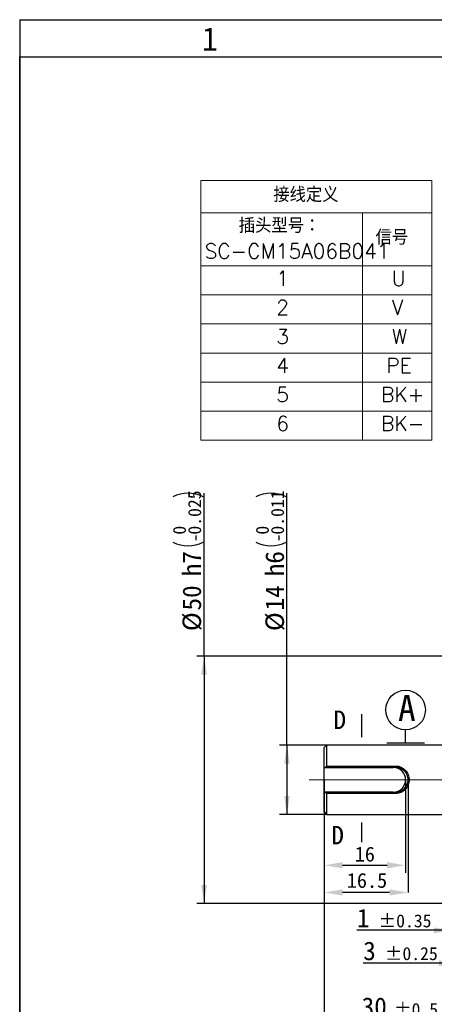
# Model space of a CAD drawing. Header units: millimetres. Extents: x 7 to 438, y 7 to 308.
# Tile 2 of 26: x 7 to 91, y 109 to 308. Entities that reach past the tile are written whole.
import ezdxf

# ---------------------------------------------------------------- set-up
doc = ezdxf.new("R2010")
doc.units = ezdxf.units.MM
doc.header["$PDSIZE"] = -1
doc.linetypes.add('SLD-中心线', pattern=[34.29, 30.48, -1.27, 1.27, -1.27])
doc.linetypes.add('SLD-实线', pattern=[0])
doc.layers.add('图框', color=7, linetype='SLD-实线')
doc.layers.add('细实线层', color=7, linetype='SLD-实线')
doc.layers.add('粗实线层', color=7, linetype='SLD-实线', lineweight=25)
doc.styles.add('SLDTEXTSTYLE0', font='txt', dxfattribs={"bigfont": 'bigfont'})
doc.styles.add('SLDTEXTSTYLE1', font='txt')
doc.dimstyles.new('ISO-25', dxfattribs={"dimtxt": 2.5, "dimasz": 2.5, "dimexe": 1.25, "dimexo": 0.625, "dimtad": 1, "dimtxsty": 'Standard', "dimcen": 2.5, "dimadec": 0, "dimazin": 0, "dimtfac": 1, "dimtmove": 0, "dimatfit": 3, "dimfxl": 1, "dimarcsym": 0})
doc.dimstyles.new('SLDDIMSTYLE0', dxfattribs={"dimtxt": 3.75, "dimasz": 3.75, "dimexe": 0, "dimexo": 0.0625, "dimgap": 0.9375, "dimtad": 2, "dimrnd": 1e-09, "dimzin": 12, "dimdsep": 46, "dimtxsty": 'SLDTEXTSTYLE1', "dimsah": 1, "dimcen": 0.09, "dimadec": 0, "dimazin": 3, "dimtfac": 1, "dimtdec": 3, "dimtofl": 0, "dimtmove": 0, "dimatfit": 3, "dimfxl": 1, "dimfrac": 2, "dimtolj": 1, "dimtzin": 12, "dimarcsym": 0})
doc.dimstyles.new('SLDDIMSTYLE1', dxfattribs={"dimtxt": 3.75, "dimasz": 3.75, "dimexe": 0, "dimexo": 0.0625, "dimgap": 0.9375, "dimtad": 2, "dimrnd": 1e-09, "dimzin": 12, "dimdsep": 46, "dimtxsty": 'SLDTEXTSTYLE1', "dimsah": 1, "dimcen": 0.09, "dimadec": 0, "dimazin": 3, "dimtol": 1, "dimtm": 0.025, "dimtfac": 1, "dimtdec": 3, "dimtofl": 0, "dimtmove": 0, "dimatfit": 3, "dimfxl": 1, "dimfrac": 2, "dimtolj": 1, "dimarcsym": 0})
doc.dimstyles.new('SLDDIMSTYLE2', dxfattribs={"dimtxt": 3.75, "dimasz": 3.75, "dimexe": 0, "dimexo": 0.0625, "dimgap": 0.9375, "dimtad": 2, "dimrnd": 1e-09, "dimzin": 12, "dimdsep": 46, "dimtxsty": 'SLDTEXTSTYLE1', "dimsah": 1, "dimcen": 0.09, "dimadec": 0, "dimazin": 3, "dimtol": 1, "dimtp": 0.5, "dimtm": 0.5, "dimtfac": 1, "dimtdec": 1, "dimtofl": 0, "dimtmove": 0, "dimatfit": 3, "dimfxl": 1, "dimfrac": 2, "dimtolj": 1, "dimarcsym": 0})
doc.dimstyles.new('SLDDIMSTYLE7', dxfattribs={"dimtxt": 3.75, "dimasz": 3.75, "dimexe": 0, "dimexo": 0.0625, "dimgap": 0.9375, "dimtad": 2, "dimrnd": 1e-09, "dimzin": 12, "dimdsep": 46, "dimtxsty": 'SLDTEXTSTYLE1', "dimsah": 1, "dimcen": 0.09, "dimadec": 0, "dimazin": 3, "dimtol": 1, "dimtm": 0.011, "dimtfac": 1, "dimtdec": 3, "dimtofl": 0, "dimtmove": 0, "dimatfit": 3, "dimfxl": 1, "dimfrac": 2, "dimtolj": 1, "dimarcsym": 0})
doc.dimstyles.new('SLDDIMSTYLE8', dxfattribs={"dimtxt": 3.75, "dimasz": 3.75, "dimexe": 0, "dimexo": 0.0625, "dimgap": 0.9375, "dimtad": 2, "dimrnd": 1e-09, "dimzin": 12, "dimdsep": 46, "dimtxsty": 'SLDTEXTSTYLE1', "dimsah": 1, "dimcen": 0.09, "dimadec": 0, "dimazin": 3, "dimtol": 1, "dimtp": 0.35, "dimtm": 0.35, "dimtfac": 1, "dimtmove": 0, "dimatfit": 0, "dimfxl": 1, "dimfrac": 2, "dimtolj": 1, "dimarcsym": 0})
doc.dimstyles.new('SLDDIMSTYLE9', dxfattribs={"dimtxt": 3.75, "dimasz": 3.75, "dimexe": 0, "dimexo": 0.0625, "dimgap": 0.9375, "dimtad": 2, "dimrnd": 1e-09, "dimzin": 12, "dimdsep": 46, "dimtxsty": 'SLDTEXTSTYLE1', "dimsah": 1, "dimcen": 0.09, "dimadec": 0, "dimazin": 3, "dimtol": 1, "dimtp": 0.25, "dimtm": 0.25, "dimtfac": 1, "dimtmove": 0, "dimatfit": 0, "dimfxl": 1, "dimfrac": 2, "dimtolj": 1, "dimarcsym": 0})

# ---------------------------------------------------------------- blocks, each defined once
blk = doc.blocks.new('SW_TABLEANNOTATION_2')
at = {"color": 0, "linetype": 'SLD-实线', "lineweight": 18, "ltscale": 1.5}
for p, q in [((0, 0), (0, -6.51)), ((0, 0), (32.66, 0)), ((32.66, 0), (46.74, 0)), ((46.74, 0), (46.74, -6.51))]:
    blk.add_line(p, q, dxfattribs=at)
at = {"color": 0, "linetype": 'Continuous', "lineweight": 0, "ltscale": 1.5}
for p, q in [((0, -6.51), (0, -17.24)), ((0, -6.51), (32.66, -6.51)), ((32.66, -6.51), (32.66, -17.24)), ((32.66, -6.51), (46.74, -6.51)), ((46.74, -6.51), (46.74, -17.24)), ((0, -17.24), (0, -23.1)), ((0, -17.24), (32.66, -17.24)), ((32.66, -17.24), (32.66, -23.1)), ((32.66, -17.24), (46.74, -17.24)), ((46.74, -17.24), (46.74, -23.1)), ((0, -23.1), (0, -28.97)), ((0, -23.1), (32.66, -23.1)), ((32.66, -23.1), (32.66, -28.97)), ((32.66, -23.1), (46.74, -23.1)), ((46.74, -23.1), (46.74, -28.97)), ((0, -28.97), (0, -34.83)), ((0, -28.97), (32.66, -28.97)), ((32.66, -28.97), (32.66, -34.83)), ((32.66, -28.97), (46.74, -28.97)), ((46.74, -28.97), (46.74, -34.83)), ((0, -34.83), (0, -40.7)), ((0, -34.83), (32.66, -34.83)), ((32.66, -34.83), (32.66, -40.7)), ((32.66, -34.83), (46.74, -34.83)), ((46.74, -34.83), (46.74, -40.7)), ((0, -40.7), (0, -46.56)), ((0, -40.7), (32.66, -40.7)), ((32.66, -40.7), (32.66, -46.56)), ((32.66, -40.7), (46.74, -40.7)), ((46.74, -40.7), (46.74, -46.56)), ((0, -46.56), (0, -52.43)), ((0, -46.56), (32.66, -46.56)), ((32.66, -46.56), (32.66, -52.43)), ((32.66, -46.56), (46.74, -46.56)), ((46.74, -46.56), (46.74, -52.43)), ((0, -52.43), (32.66, -52.43)), ((32.66, -52.43), (46.74, -52.43))]:
    blk.add_line(p, q, dxfattribs=at)
at = {"color": 0, "linetype": 'Continuous', "lineweight": 0, "ltscale": 1.5, "char_height": 3, "attachment_point": 1, "style": 'SLDTEXTSTYLE0'}
for s, insert in [('接线定义', (14.64, -1.34)), ('插头型号：', (7.66, -7.58)), ('信号', (35.33, -9.96)), ('SC-CM15A06B041', (0.75, -12.74)), ('1', (15.24, -18.26)), ('U', (38.61, -18.26)), ('2', (15.24, -24.12)), ('V', (38.61, -24.12)), ('3', (15.24, -29.99)), ('W', (38.61, -29.99)), ('4', (15.24, -35.85)), ('PE', (37.52, -35.85)), ('5', (15.24, -41.72)), ('BK+', (36.43, -41.72)), ('6', (15.24, -47.58)), ('BK-', (36.43, -47.58))]:
    blk.add_mtext(s, dxfattribs=dict(at, insert=insert))
blk = doc.blocks.new('_D')
at = {"layer": 'Defpoints', "color": 0, "ltscale": 1.5}
for p in [(86.07, 153.93), (69.07, 151.43), (69.07, 131.17)]:
    blk.add_point(p, dxfattribs=at)
at = {"layer": '细实线层', "color": 0, "lineweight": -2, "ltscale": 1.5}
for p, q in [((86.07, 153.87), (86.07, 131.17)), ((69.07, 151.37), (69.07, 131.17)), ((82.32, 131.17), (72.82, 131.17))]:
    blk.add_line(p, q, dxfattribs=at)
at = {"layer": '细实线层', "color": 0, "ltscale": 1.5}
for points in [[(72.82, 131.8), (72.82, 130.55), (69.07, 131.17)], [(82.32, 131.8), (82.32, 130.55), (86.07, 131.17)]]:
    blk.add_solid(points, dxfattribs=at)
at = {"layer": '细实线层', "color": 0, "ltscale": 1.5, "insert": (77.76, 135.11), "char_height": 3, "attachment_point": 2, "style": 'SLDTEXTSTYLE1'}
blk.add_mtext('\\A1;16.5', dxfattribs=at)
blk = doc.blocks.new('_D_2')
at = {"layer": '细实线层', "ltscale": 1.5}
for p, q in [((44.81, 178.93), (44.81, 211.83)), ((96.57, 178.93), (43.31, 178.93)), ((44.81, 178.93), (44.81, 128.93)), ((96.57, 128.93), (43.31, 128.93))]:
    blk.add_line(p, q, dxfattribs=at)
for centre, start, end in [((41.57, 205), 63.4349, 116.5651), ((41.57, 208.05), 243.4349, 296.5651)]:
    blk.add_arc(centre, 6.83, start, end, dxfattribs=at)
for points in [[(44.81, 178.93), (44.23, 175.18), (45.39, 175.18)], [(44.81, 128.93), (45.39, 132.68), (44.23, 132.68)]]:
    blk.add_solid(points, dxfattribs=at)
at = {"layer": '细实线层', "ltscale": 1.5, "attachment_point": 1, "rotation": 90, "style": 'SLDTEXTSTYLE1'}
for s, insert, char_height in [('0.025', (41.57, 203.47), 2.625), ('0', (38.51, 203.47), 2.62), ('-', (41.57, 201.94), 2.62), (' h7 ', (40.44, 192.49), 3.75), ('50', (40.44, 188.13), 3.75), ('%%c', (40.44, 183.98), 3.75)]:
    blk.add_mtext(s, dxfattribs=dict(at, insert=insert, char_height=char_height))
blk = doc.blocks.new('_D_4')
at = {"layer": '细实线层', "ltscale": 1.5}
for p, q in [((69.07, 151.43), (69.07, 104.11)), ((99.07, 123.93), (99.07, 104.11)), ((69.07, 105.61), (99.07, 105.61))]:
    blk.add_line(p, q, dxfattribs=at)
for points in [[(69.07, 105.61), (72.82, 105.03), (72.82, 106.18)], [(99.07, 105.61), (95.32, 106.18), (95.32, 105.03)]]:
    blk.add_solid(points, dxfattribs=at)
at = {"layer": '细实线层', "ltscale": 1.5, "attachment_point": 1, "style": 'SLDTEXTSTYLE1'}
for s, insert, char_height in [('30', (76.67, 109.97), 3.75), ('±0.5', (83.21, 108.84), 2.625)]:
    blk.add_mtext(s, dxfattribs=dict(at, insert=insert, char_height=char_height))
blk = doc.blocks.new('_D_9')
at = {"layer": '细实线层', "ltscale": 1.5}
for p, q in [((61.57, 160.93), (61.57, 211.83)), ((69.57, 160.93), (60.07, 160.93)), ((61.57, 160.93), (61.57, 146.93)), ((69.57, 146.93), (60.07, 146.93))]:
    blk.add_line(p, q, dxfattribs=at)
for centre, start, end in [((58.33, 205), 63.4349, 116.5651), ((58.33, 208.05), 243.4349, 296.5651)]:
    blk.add_arc(centre, 6.83, start, end, dxfattribs=at)
for points in [[(61.57, 160.93), (61, 157.18), (62.15, 157.18)], [(61.57, 146.93), (62.15, 150.68), (61, 150.68)]]:
    blk.add_solid(points, dxfattribs=at)
at = {"layer": '细实线层', "ltscale": 1.5, "attachment_point": 1, "rotation": 90, "style": 'SLDTEXTSTYLE1'}
for s, insert, char_height in [('0.011', (58.34, 203.47), 2.625), ('0', (55.28, 203.47), 2.62), ('-', (58.34, 201.94), 2.62), (' h6 ', (57.21, 192.49), 3.75), ('14', (57.21, 188.13), 3.75), ('%%c', (57.21, 183.98), 3.75)]:
    blk.add_mtext(s, dxfattribs=dict(at, insert=insert, char_height=char_height))
blk = doc.blocks.new('_D_10')
at = {"layer": '细实线层', "ltscale": 1.5}
for p, q in [((95.07, 146.78), (95.07, 122.02)), ((96.07, 129.43), (96.07, 122.02)), ((95.07, 123.52), (75.72, 123.52)), ((95.07, 123.52), (96.07, 123.52)), ((96.07, 123.52), (103.29, 123.52))]:
    blk.add_line(p, q, dxfattribs=at)
for points in [[(95.07, 123.52), (91.32, 124.09), (91.32, 122.94)], [(96.07, 123.52), (99.82, 122.94), (99.82, 124.09)]]:
    blk.add_solid(points, dxfattribs=at)
at = {"layer": '细实线层', "ltscale": 1.5, "attachment_point": 1, "style": 'SLDTEXTSTYLE1'}
for s, insert, char_height in [('1', (75.72, 127.88), 3.75), ('±0.35', (80.09, 126.75), 2.625)]:
    blk.add_mtext(s, dxfattribs=dict(at, insert=insert, char_height=char_height))
blk = doc.blocks.new('_D_11')
at = {"layer": '细实线层', "ltscale": 1.5}
for p, q in [((96.07, 129.43), (96.07, 115.39)), ((99.07, 123.93), (99.07, 115.39)), ((96.07, 116.89), (76.99, 116.89)), ((96.07, 116.89), (99.07, 116.89)), ((99.07, 116.89), (106.29, 116.89))]:
    blk.add_line(p, q, dxfattribs=at)
for points in [[(96.07, 116.89), (92.32, 117.46), (92.32, 116.31)], [(99.07, 116.89), (102.82, 116.31), (102.82, 117.46)]]:
    blk.add_solid(points, dxfattribs=at)
at = {"layer": '细实线层', "ltscale": 1.5, "attachment_point": 1, "style": 'SLDTEXTSTYLE1'}
for s, insert, char_height in [('3', (76.99, 121.25), 3.75), ('±0.25', (81.36, 120.13), 2.625)]:
    blk.add_mtext(s, dxfattribs=dict(at, insert=insert, char_height=char_height))
blk = doc.blocks.new('SW_DATUMTAG_0')
blk.add_line((-2.3, -5.5), (5.35, -5.5))
at = {"layer": '细实线层', "color": 0, "ltscale": 1.5}
blk.add_line((1.53, -5.5), (1.53, -2.85), dxfattribs=at)
blk.add_circle((1.53, 1.15), 4, dxfattribs=at)
at = {"layer": '细实线层', "color": 0, "ltscale": 1.5, "insert": (0, 4.2), "char_height": 5.25, "attachment_point": 1, "style": 'SLDTEXTSTYLE1'}
blk.add_mtext('A', dxfattribs=at)
blk = doc.blocks.new('*D34')
at = {"color": 0, "lineweight": -2}
for p, q in [((69.07, 153.93), (69.07, 135.17)), ((85.57, 153.93), (85.57, 135.17)), ((72.82, 136.67), (81.82, 136.67))]:
    blk.add_line(p, q, dxfattribs=at)
at = {"color": 0}
for points in [[(72.82, 137.29), (72.82, 136.04), (69.07, 136.67)], [(81.82, 137.29), (81.82, 136.04), (85.57, 136.67)]]:
    blk.add_solid(points, dxfattribs=at)
at = {"layer": 'Defpoints', "color": 0}
for p in [(69.07, 153.93), (85.57, 153.93), (85.57, 136.67)]:
    blk.add_point(p, dxfattribs=at)
at = {"color": 0, "insert": (77.32, 138.89), "char_height": 3, "attachment_point": 5}
blk.add_mtext('16', dxfattribs=at)

msp = doc.modelspace()

# ---------------------------------------------------------------- linework, layer by layer
at = {"color": 0, "linetype": 'SLD-实线', "ltscale": 1.5}
for p, q in [((76.627728, 167.170744), (76.627728, 162.578668)), ((76.627728, 145.275417), (76.627728, 141.334119))]:
    msp.add_line(p, q, dxfattribs=at)
at = {"color": 7, "linetype": 'SLD-实线', "lineweight": 25, "ltscale": 1.5}
for p, q in [((69.574167, 160.930909), (69.074166, 160.430908)), ((69.074166, 156.430908), (69.074166, 160.430908)), ((94.074164, 160.930909), (69.574167, 160.930909)), ((69.574167, 160.930909), (69.574167, 156.710319)), ((69.074166, 156.430908), (83.074164, 156.430908)), ((69.074166, 156.030905), (69.074166, 156.430908)), ((69.074166, 151.830908), (69.074166, 156.030905)), ((69.297258, 156.430908), (69.574167, 156.710319)), ((69.574167, 156.710319), (83.574165, 156.710319)), ((83.574165, 156.430908), (83.074164, 156.430908)), ((83.574165, 156.430908), (83.574165, 156.710319)), ((69.074166, 151.430909), (69.074166, 151.830908)), ((69.074166, 147.430908), (69.074166, 151.430909)), ((83.074164, 151.430909), (69.074166, 151.430909)), ((69.574167, 151.151497), (69.297258, 151.430909)), ((83.074164, 151.430909), (83.574165, 151.430909)), ((83.574165, 151.430909), (83.574165, 151.151497)), ((83.574165, 151.151497), (69.574167, 151.151497)), ((69.574167, 151.151497), (69.574167, 146.930907)), ((69.074166, 147.430908), (69.574167, 146.930907)), ((69.574167, 146.930907), (94.074164, 146.930907))]:
    msp.add_line(p, q, dxfattribs=at)
msp.add_arc((83.074164, 153.930906), 2.499998, 270, 90)
for points, knots in [([(83.574165, 156.710319), (83.752408, 156.699724), (84.108818, 156.678538), (84.78773, 156.457582), (85.536499, 155.944122), (86.032366, 155.176299), (86.23833, 154.482399), (86.291891, 153.933095), (86.239301, 153.383936), (86.033656, 152.687959), (85.538114, 151.919119), (84.789736, 151.405446), (84.110805, 151.183636), (83.753881, 151.16226), (83.574165, 151.151497)], [0, 0, 0, 0, 0.0622543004, 0.1244819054, 0.2475737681, 0.3720029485, 0.4357453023, 0.4996061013, 0.5639032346, 0.6275415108, 0.7523105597, 0.8753435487, 0.9372336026, 1, 1, 1, 1]), ([(83.574165, 151.430909), (83.740508, 151.44057), (84.070499, 151.459735), (84.697262, 151.658435), (85.388569, 152.117297), (85.850654, 152.810559), (86.041799, 153.4384), (86.090605, 153.932877), (86.040895, 154.427481), (85.849459, 155.05345), (85.387078, 155.745788), (84.695398, 156.204475), (84.068661, 156.402396), (83.739144, 156.421395), (83.574165, 156.430908)], [0, 0, 0, 0, 0.0636742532, 0.1263171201, 0.250026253, 0.3741053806, 0.4369890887, 0.5003882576, 0.5633573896, 0.6263460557, 0.7500891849, 0.8738595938, 0.9368453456, 1, 1, 1, 1])]:
    msp.add_open_spline(points, degree=3, knots=knots, dxfattribs=at)
at = {"color": 7, "linetype": 'Continuous', "lineweight": 0, "ltscale": 1.5}
msp.add_point((86.074164, 134.898322), dxfattribs=at)
at = {"layer": '图框', "ltscale": 1.5}
for p, q in [((7.5, 307.5), (438, 307.5)), ((7.5, 307.5), (7.5, 7.5)), ((7.5, 300), (430.5, 300))]:
    msp.add_line(p, q, dxfattribs=at)
at = {"layer": '粗实线层', "linetype": 'SLD-实线', "lineweight": 25, "ltscale": 1.5}
for p, q in [((7.5, 7.5), (7.5, 300)), ((7.5, 300), (430.5, 300))]:
    msp.add_line(p, q, dxfattribs=at)
at = {"layer": '细实线层', "linetype": 'SLD-中心线', "lineweight": 18, "ltscale": 1.5}
msp.add_line((66.074167, 153.930906), (199.59711, 153.930906), dxfattribs=at)

# ---------------------------------------------------------------- block references
at = {"color": 7, "linetype": 'Continuous', "lineweight": 0, "ltscale": 1.5}
msp.add_blockref('SW_TABLEANNOTATION_2', (44.160448, 274.989649), dxfattribs=at)
at = {"layer": '细实线层', "ltscale": 1.5}
msp.add_blockref('SW_DATUMTAG_0', (84.040099, 166.887555), dxfattribs=at)

# ---------------------------------------------------------------- texts
at = {"layer": '图框', "ltscale": 1.5, "insert": (45.975543, 305.97166), "char_height": 4.7625, "attachment_point": 2, "style": 'SLDTEXTSTYLE1'}
msp.add_mtext('1', dxfattribs=at)
at = {"layer": '细实线层', "ltscale": 1.5, "char_height": 3.75, "attachment_point": 1, "style": 'SLDTEXTSTYLE1'}
for insert in [(70.983903, 167.931865), (70.546975, 144.629499)]:
    msp.add_mtext('D', dxfattribs=dict(at, insert=insert))

# ---------------------------------------------------------------- dimensions: what is measured, and where the dimension line sits
dim = msp.add_linear_dim(base=(85.574162, 136.668899), p1=(69.074166, 153.930906), p2=(85.574162, 153.930906), text='16', dimstyle='ISO-25', override={"dimtxt": 3, "dimasz": 3.75, "dimexe": 1.5, "dimexo": 0, "dimgap": 2.286, "dimtih": 1, "dimtoh": 1, "dimzin": 0, "dimadec": 2, "dimtdec": 3, "dimtmove": 1, "dimtzin": 0})
dim.commit()
dim.dimension.update_dxf_attribs({"geometry": '*D34', "text_midpoint": (77.324164, 135.107965), "dimtype": 160})
at = {"layer": '细实线层', "ltscale": 1.5}
for base, p1, p2, text, dimstyle, picture, middle in [((44.808165, 128.930908), (96.574164, 178.930908), (96.574164, 128.930908), '%%c<>h7', 'SLDDIMSTYLE1', '_D_2', (44.808165, 197.90526)), ((61.574164, 146.930908), (69.574164, 160.930908), (69.574164, 146.930908), '%%c<>h6', 'SLDDIMSTYLE7', '_D_9', (61.574164, 197.90526))]:
    dim = msp.add_linear_dim(base=base, p1=p1, p2=p2, angle=90, text=text, dimstyle=dimstyle, dxfattribs=at)
    dim.commit()
    dim.dimension.update_dxf_attribs({"geometry": picture, "text_midpoint": middle, "dimtype": 160})
dim = msp.add_linear_dim(base=(69.074164, 131.170465), p1=(86.074164, 153.930908), p2=(69.074164, 151.430908), text='16.5', dimstyle='SLDDIMSTYLE0', override={"dimtxt": 3, "dimtmove": 1}, dxfattribs=at)
dim.commit()
dim.dimension.update_dxf_attribs({"geometry": '_D', "text_midpoint": (77.762539, 131.170465), "dimtype": 160})
for base, p1, p2, dimstyle, picture, middle in [((99.074164, 105.605029), (69.074164, 151.430908), (99.074164, 123.930908), 'SLDDIMSTYLE2', '_D_4', (83.759967, 105.605029)), ((96.074164, 123.515508), (95.074164, 146.780908), (96.074164, 129.430908), 'SLDDIMSTYLE8', '_D_10', (82.487943, 123.515508)), ((99.074164, 116.886555), (96.074164, 129.430908), (99.074164, 123.930908), 'SLDDIMSTYLE9', '_D_11', (83.759967, 116.886555))]:
    dim = msp.add_linear_dim(base=base, p1=p1, p2=p2, dimstyle=dimstyle, dxfattribs=at)
    dim.commit()
    dim.dimension.update_dxf_attribs({"geometry": picture, "text_midpoint": middle, "dimtype": 160})

doc.saveas('drawing.dxf')
